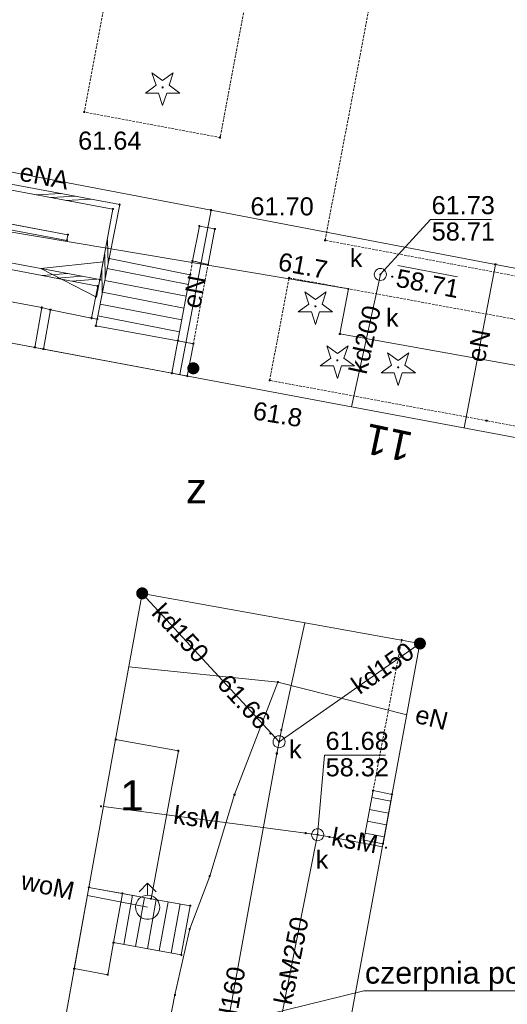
# Paper-space layout 'A-01 PLAN SYTUACYJNY' of a CAD drawing. Header units: millimetres. Extents: x 0 to 900, y 0 to 750.
# Tile 31 of 105: x 325 to 365, y 521 to 603. Entities that reach past the tile are written whole.
import ezdxf
from ezdxf.xclip import XClip

# ---------------------------------------------------------------- set-up
doc = ezdxf.new("R2010")
doc.units = ezdxf.units.MM
doc.header["$MEASUREMENT"] = 0
doc.header["$XCLIPFRAME"] = 0
doc.linetypes.add('PRZER2-1', pattern=[1.5, 1, -0.5])
doc.layers.add('A_mapa_Nr_pióra__2', color=8, linetype='Continuous', lineweight=13)
doc.layers.add('A_podrys', color=7, linetype='Continuous')
doc.layers.add('A_wymiary_Nr_pióra__7', color=7, linetype='Continuous', lineweight=18, true_color=0x0000d2)
doc.styles.add('STYL_AUTOMATYCZNY_1', font='arial.ttf')

# ---------------------------------------------------------------- blocks, each defined once
blk = doc.blocks.new('Rysunek_3_3', base_point=(-1239.757, 488.381))
at = {"layer": 'A_mapa_Nr_pióra__2', "linetype": 'Continuous', "lineweight": 13}
for points in [[(336.41, 597.175), (336.438, 597.179), (336.463, 597.192), (336.483, 597.212), (336.495, 597.237), (336.5, 597.265), (336.495, 597.293), (336.483, 597.318), (336.463, 597.338), (336.438, 597.35), (336.41, 597.355), (336.382, 597.35), (336.357, 597.338), (336.337, 597.318), (336.324, 597.293), (336.32, 597.265), (336.324, 597.237), (336.337, 597.212), (336.357, 597.192), (336.382, 597.179)], [(329.82, 595.223), (329.823, 595.2), (329.832, 595.178), (329.847, 595.159), (329.865, 595.145), (329.887, 595.136), (329.91, 595.133), (329.934, 595.136), (329.955, 595.145), (329.974, 595.159), (329.988, 595.178), (329.997, 595.2), (330, 595.223), (329.997, 595.246), (329.988, 595.268), (329.974, 595.287), (329.955, 595.301), (329.934, 595.31), (329.91, 595.313), (329.887, 595.31), (329.865, 595.301), (329.847, 595.287), (329.832, 595.268), (329.823, 595.246)], [(349.792, 584.594), (349.795, 584.571), (349.804, 584.549), (349.819, 584.53), (349.837, 584.516), (349.859, 584.507), (349.882, 584.504), (349.906, 584.507), (349.927, 584.516), (349.946, 584.53), (349.96, 584.549), (349.969, 584.571), (349.972, 584.594), (349.969, 584.617), (349.96, 584.639), (349.946, 584.658), (349.927, 584.672), (349.906, 584.681), (349.882, 584.684), (349.859, 584.681), (349.837, 584.672), (349.819, 584.658), (349.804, 584.639), (349.795, 584.617)], [(346.807, 581.475), (346.81, 581.452), (346.819, 581.43), (346.834, 581.412), (346.852, 581.398), (346.874, 581.389), (346.897, 581.385), (346.92, 581.389), (346.942, 581.398), (346.961, 581.412), (346.975, 581.43), (346.984, 581.452), (346.987, 581.475), (346.984, 581.499), (346.975, 581.52), (346.961, 581.539), (346.942, 581.553), (346.92, 581.562), (346.897, 581.565), (346.874, 581.562), (346.852, 581.553), (346.834, 581.539), (346.819, 581.52), (346.81, 581.499)], [(354.367, 581.755), (354.37, 581.732), (354.379, 581.71), (354.394, 581.692), (354.412, 581.678), (354.434, 581.669), (354.457, 581.665), (354.48, 581.669), (354.502, 581.678), (354.521, 581.692), (354.535, 581.71), (354.544, 581.732), (354.547, 581.755), (354.544, 581.779), (354.535, 581.8), (354.521, 581.819), (354.502, 581.833), (354.48, 581.842), (354.457, 581.845), (354.434, 581.842), (354.412, 581.833), (354.394, 581.819), (354.379, 581.8), (354.37, 581.779)], [(355.351, 581.574), (355.354, 581.551), (355.363, 581.529), (355.377, 581.511), (355.396, 581.496), (355.417, 581.487), (355.441, 581.484), (355.464, 581.487), (355.486, 581.496), (355.504, 581.511), (355.519, 581.529), (355.528, 581.551), (355.531, 581.574), (355.528, 581.598), (355.519, 581.619), (355.504, 581.638), (355.486, 581.652), (355.464, 581.661), (355.441, 581.664), (355.417, 581.661), (355.396, 581.652), (355.377, 581.638), (355.363, 581.619), (355.354, 581.598)], [(349.077, 579.025), (349.105, 579.03), (349.13, 579.043), (349.15, 579.063), (349.163, 579.088), (349.167, 579.115), (349.163, 579.143), (349.15, 579.168), (349.13, 579.188), (349.105, 579.201), (349.077, 579.205), (349.049, 579.201), (349.024, 579.188), (349.004, 579.168), (348.992, 579.143), (348.987, 579.115), (348.992, 579.088), (349.004, 579.063), (349.024, 579.043), (349.049, 579.03)], [(338.457, 573.975), (338.474, 573.846), (338.524, 573.725), (338.604, 573.622), (338.707, 573.542), (338.828, 573.493), (338.957, 573.475), (339.087, 573.493), (339.207, 573.542), (339.311, 573.622), (339.39, 573.725), (339.44, 573.846), (339.457, 573.975), (339.44, 574.105), (339.39, 574.225), (339.311, 574.329), (339.207, 574.408), (339.087, 574.458), (338.957, 574.475), (338.828, 574.458), (338.707, 574.408), (338.604, 574.329), (338.524, 574.225), (338.474, 574.105)], [(350.897, 574.545), (350.925, 574.55), (350.95, 574.563), (350.97, 574.583), (350.983, 574.608), (350.987, 574.635), (350.983, 574.663), (350.97, 574.688), (350.95, 574.708), (350.925, 574.721), (350.897, 574.725), (350.869, 574.721), (350.844, 574.708), (350.824, 574.688), (350.812, 574.663), (350.807, 574.635), (350.812, 574.608), (350.824, 574.583), (350.844, 574.563), (350.869, 574.55)], [(355.937, 573.965), (355.965, 573.97), (355.99, 573.983), (356.01, 574.003), (356.023, 574.028), (356.027, 574.055), (356.023, 574.083), (356.01, 574.108), (355.99, 574.128), (355.965, 574.141), (355.937, 574.145), (355.909, 574.141), (355.884, 574.128), (355.864, 574.108), (355.852, 574.083), (355.847, 574.055), (355.852, 574.028), (355.864, 574.003), (355.884, 573.983), (355.909, 573.97)], [(345.187, 572.975), (345.19, 572.952), (345.199, 572.93), (345.214, 572.912), (345.232, 572.898), (345.254, 572.889), (345.277, 572.885), (345.3, 572.889), (345.322, 572.898), (345.341, 572.912), (345.355, 572.93), (345.364, 572.952), (345.367, 572.975), (345.364, 572.999), (345.355, 573.02), (345.341, 573.039), (345.322, 573.053), (345.3, 573.062), (345.277, 573.065), (345.254, 573.062), (345.232, 573.053), (345.214, 573.039), (345.199, 573.02), (345.19, 572.999)], [(334.217, 555.315), (334.234, 555.186), (334.284, 555.065), (334.364, 554.962), (334.467, 554.882), (334.588, 554.833), (334.717, 554.815), (334.847, 554.833), (334.967, 554.882), (335.071, 554.962), (335.15, 555.065), (335.2, 555.186), (335.217, 555.315), (335.2, 555.445), (335.15, 555.565), (335.071, 555.669), (334.967, 555.748), (334.847, 555.798), (334.717, 555.815), (334.588, 555.798), (334.467, 555.748), (334.364, 555.669), (334.284, 555.565), (334.234, 555.445)], [(357.237, 551.155), (357.254, 551.026), (357.304, 550.905), (357.384, 550.802), (357.487, 550.722), (357.608, 550.673), (357.737, 550.655), (357.867, 550.673), (357.987, 550.722), (358.091, 550.802), (358.17, 550.905), (358.22, 551.026), (358.237, 551.155), (358.22, 551.285), (358.17, 551.405), (358.091, 551.509), (357.987, 551.588), (357.867, 551.638), (357.737, 551.655), (357.608, 551.638), (357.487, 551.588), (357.384, 551.509), (357.304, 551.405), (357.254, 551.285)], [(345.255, 543.698), (345.258, 543.674), (345.267, 543.653), (345.281, 543.634), (345.3, 543.62), (345.321, 543.611), (345.345, 543.608), (345.368, 543.611), (345.39, 543.62), (345.408, 543.634), (345.423, 543.653), (345.432, 543.674), (345.435, 543.698), (345.432, 543.721), (345.423, 543.743), (345.408, 543.761), (345.39, 543.776), (345.368, 543.785), (345.345, 543.788), (345.321, 543.785), (345.3, 543.776), (345.281, 543.761), (345.267, 543.743), (345.258, 543.721)], [(346.162, 543.992), (346.165, 543.969), (346.174, 543.947), (346.188, 543.928), (346.207, 543.914), (346.229, 543.905), (346.252, 543.902), (346.275, 543.905), (346.297, 543.914), (346.316, 543.928), (346.33, 543.947), (346.339, 543.969), (346.342, 543.992), (346.339, 544.015), (346.33, 544.037), (346.316, 544.056), (346.297, 544.07), (346.275, 544.079), (346.252, 544.082), (346.229, 544.079), (346.207, 544.07), (346.188, 544.056), (346.174, 544.037), (346.165, 544.015)], [(345.979, 543.009), (345.982, 542.986), (345.991, 542.964), (346.005, 542.945), (346.024, 542.931), (346.045, 542.922), (346.069, 542.919), (346.092, 542.922), (346.114, 542.931), (346.132, 542.945), (346.147, 542.964), (346.156, 542.986), (346.159, 543.009), (346.156, 543.032), (346.147, 543.054), (346.132, 543.072), (346.114, 543.087), (346.092, 543.096), (346.069, 543.099), (346.045, 543.096), (346.024, 543.087), (346.005, 543.072), (345.991, 543.054), (345.982, 543.032)], [(345.784, 542.028), (345.787, 542.005), (345.796, 541.983), (345.81, 541.964), (345.829, 541.95), (345.851, 541.941), (345.874, 541.938), (345.897, 541.941), (345.919, 541.95), (345.938, 541.964), (345.952, 541.983), (345.961, 542.005), (345.964, 542.028), (345.961, 542.051), (345.952, 542.073), (345.938, 542.092), (345.919, 542.106), (345.897, 542.115), (345.874, 542.118), (345.851, 542.115), (345.829, 542.106), (345.81, 542.092), (345.796, 542.073), (345.787, 542.051)], [(348.178, 535.428), (348.181, 535.405), (348.19, 535.383), (348.204, 535.364), (348.223, 535.35), (348.244, 535.341), (348.268, 535.338), (348.291, 535.341), (348.313, 535.35), (348.331, 535.364), (348.346, 535.383), (348.355, 535.405), (348.358, 535.428), (348.355, 535.451), (348.346, 535.473), (348.331, 535.492), (348.313, 535.506), (348.291, 535.515), (348.268, 535.518), (348.244, 535.515), (348.223, 535.506), (348.204, 535.492), (348.19, 535.473), (348.181, 535.451)], [(349.169, 535.298), (349.172, 535.274), (349.181, 535.253), (349.195, 535.234), (349.214, 535.22), (349.235, 535.211), (349.259, 535.208), (349.282, 535.211), (349.304, 535.22), (349.322, 535.234), (349.337, 535.253), (349.345, 535.274), (349.349, 535.298), (349.345, 535.321), (349.337, 535.343), (349.322, 535.361), (349.304, 535.375), (349.282, 535.384), (349.259, 535.388), (349.235, 535.384), (349.214, 535.375), (349.195, 535.361), (349.181, 535.343), (349.172, 535.321)], [(350.151, 535.113), (350.154, 535.09), (350.163, 535.068), (350.178, 535.049), (350.196, 535.035), (350.218, 535.026), (350.241, 535.023), (350.265, 535.026), (350.286, 535.035), (350.305, 535.049), (350.319, 535.068), (350.328, 535.09), (350.331, 535.113), (350.328, 535.136), (350.319, 535.158), (350.305, 535.177), (350.286, 535.191), (350.265, 535.2), (350.241, 535.203), (350.218, 535.2), (350.196, 535.191), (350.178, 535.177), (350.163, 535.158), (350.154, 535.136)]]:
    blk.add_hatch(color=8, dxfattribs=at).paths.add_polyline_path(points)
at = {"layer": 'A_mapa_Nr_pióra__2', "color": 8, "linetype": 'PRZER2-1', "lineweight": 13, "ltscale": 0.2, "flags": 128}
for points in [[(337.001, 632.786), (329.91, 595.223), (341.175, 593.116), (348.226, 630.679)], [(349.882, 584.594), (358.455, 629.912), (466.497, 609.455), (497.917, 603.515), (496.557, 594.455), (490.764, 558.126)]]:
    blk.add_lwpolyline(points, close=True, dxfattribs=at)
at = {"layer": 'A_mapa_Nr_pióra__2', "color": 8, "linetype": 'Continuous', "lineweight": 13, "ltscale": 0.2, "flags": 128}
for points in [[(232.024, 505.082), (242.09, 559.414), (243.283, 565.008), (234.07, 567.396), (226.734, 571.577), (224.983, 576.268), (230.226, 608.747), (231.043, 613.07), (234.965, 618.74), (242.95, 622.217), (258.414, 619.495), (263.398, 617.331), (266.853, 615.151), (268.633, 610.031), (270.381, 600.44), (273.988, 599.752), (286.003, 597.461), (311.354, 592.629), (316.063, 591.731), (340.425, 587.087), (364.002, 582.593), (396.569, 576.385), (449.862, 567.027)], [(345.765, 486.197), (357.737, 551.155), (334.717, 555.315), (332.517, 543.195), (337.717, 542.255), (335.457, 529.995), (330.297, 530.935), (328.237, 519.515)], [(232.577, 486.555), (248.877, 571.875), (250.057, 571.655), (253.297, 589.295), (288.701, 582.661), (290.429, 591.879), (303.501, 589.429), (301.773, 580.211), (445.817, 553.215)], [(345.765, 486.197), (357.737, 551.155), (334.717, 555.315), (332.517, 543.195), (330.297, 530.935), (328.237, 519.515)], [(232.577, 486.555), (248.877, 571.875), (250.057, 571.655), (253.297, 589.295), (288.701, 582.661), (301.773, 580.211), (445.817, 553.215)], [(303.366, 588.707), (351.804, 580.561), (351.097, 576.827), (389.477, 569.955), (455.921, 557.093), (452.28, 540.06)], [(325.94, 588.363), (327.994, 588.466)], [(327.168, 588.133), (329.222, 588.236)], [(328.397, 587.903), (330.451, 588.006)], [(340.425, 587.087), (337.827, 573.455)], [(354.464, 581.784), (358.627, 586.307), (363.667, 586.307)], [(331.884, 582.598), (331.851, 584.642)], [(331.645, 581.371), (331.612, 583.415)], [(331.405, 580.144), (331.372, 582.189)], [(331.816, 582.247), (338.548, 580.933)], [(355.903, 582.487), (360.855, 581.553)], [(361.417, 569.033), (364.002, 582.593)], [(326.445, 581.671), (328.514, 581.842)], [(327.673, 581.437), (329.742, 581.607)], [(328.901, 581.203), (330.97, 581.373)], [(354.457, 581.755), (352.073, 570.784)], [(331.624, 581.266), (338.365, 579.95)], [(326.397, 579.015), (325.819, 575.705), (321.458, 576.522), (321.977, 579.335), (322.057, 579.815)], [(331.432, 580.284), (338.182, 578.967)], [(331.241, 579.303), (337.999, 577.984)], [(330.517, 578.135), (330.997, 578.055), (330.877, 577.495), (337.677, 576.255), (337.177, 573.576), (326.536, 575.571), (327.117, 578.835)], [(331.049, 578.321), (337.816, 577)], [(346.069, 543.009), (334.717, 555.315)], [(348.184, 552.882), (346.257, 543.995), (346.069, 543.009)], [(346.069, 543.009), (357.737, 551.155)], [(330.186, 482.94), (331.023, 487.894), (334.406, 504.17), (336.726, 518.485), (337.426, 522.018), (338.656, 527.49), (340.31, 531.876), (342.366, 538.628), (345.973, 547.958), (333.61, 549.216)], [(345.973, 547.958), (356.649, 545.253)], [(346.069, 543.009), (345.877, 542.035), (338.392, 500.857), (338.215, 499.885)], [(349.259, 535.298), (349.834, 541.884), (354.874, 541.884)], [(353.748, 538.379), (355.327, 538.079)], [(331.51, 537.635), (348.277, 535.435), (349.259, 535.298)], [(353.561, 537.397), (355.146, 537.095)], [(353.374, 536.414), (354.965, 536.112)], [(345.068, 514.234), (349.259, 535.298)], [(354.629, 534.29), (350.237, 535.115), (349.259, 535.298)], [(353.187, 535.432), (354.783, 535.128)], [(334.462, 530.575), (335.169, 531.282), (335.876, 530.575)], [(335.169, 530.282), (335.169, 531.282)], [(330.175, 530.258), (335.169, 529.282)], [(333.918, 530.276), (333.183, 526.202)], [(334.902, 530.097), (334.167, 526.023)], [(335.886, 529.919), (335.151, 525.845)], [(336.87, 529.743), (336.135, 525.666)], [(337.855, 529.566), (337.119, 525.488)], [(340.38, 519.235), (353.081, 522.356), (372.881, 522.356)]]:
    blk.add_lwpolyline(points, dxfattribs=at)
for points in [[(336.955, 597.442), (337.837, 596.801), (336.747, 596.801), (336.41, 595.765), (336.073, 596.801), (334.983, 596.801), (335.865, 597.442), (335.528, 598.478), (336.41, 597.838), (337.292, 598.478)], [(329.865, 595.207), (329.865, 595.239), (329.894, 595.268), (329.926, 595.268), (329.955, 595.239), (329.955, 595.207), (329.926, 595.178), (329.894, 595.178)], [(341.13, 593.1), (341.13, 593.132), (341.16, 593.161), (341.191, 593.161), (341.22, 593.132), (341.22, 593.1), (341.191, 593.071), (341.16, 593.071)], [(316.917, 590.095), (316.559, 590.163), (316.017, 587.413), (328.557, 585.055), (328.477, 584.575), (307.677, 588.495), (306.677, 582.675), (322.057, 579.815), (326.397, 579.015), (327.117, 578.835), (330.517, 578.135), (331.037, 580.795), (310.377, 584.735), (310.457, 585.215), (331.217, 581.335), (332.297, 587.175), (320.177, 589.435)], [(320.177, 589.435), (320.257, 589.915), (332.857, 587.555), (331.977, 583.075), (330.997, 578.055), (330.517, 578.135), (331.037, 580.795), (310.377, 584.735), (310.457, 585.215), (331.217, 581.335), (332.297, 587.175)], [(328.477, 584.575), (307.677, 588.495), (306.677, 582.675), (322.057, 579.815), (321.977, 579.335), (306.117, 582.275), (307.277, 589.055), (328.557, 585.055)], [(332.252, 587.16), (332.252, 587.191), (332.281, 587.22), (332.313, 587.22), (332.342, 587.191), (332.342, 587.16), (332.313, 587.13), (332.281, 587.13)], [(332.812, 587.54), (332.812, 587.571), (332.841, 587.6), (332.873, 587.6), (332.902, 587.571), (332.902, 587.54), (332.873, 587.51), (332.841, 587.51)], [(340.38, 587.071), (340.38, 587.103), (340.409, 587.132), (340.441, 587.132), (340.47, 587.103), (340.47, 587.071), (340.441, 587.042), (340.409, 587.042)], [(339.457, 585.775), (340.737, 585.535), (340.177, 582.575), (338.877, 582.875)], [(339.412, 585.76), (339.412, 585.791), (339.441, 585.82), (339.473, 585.82), (339.502, 585.791), (339.502, 585.76), (339.473, 585.73), (339.441, 585.73)], [(340.692, 585.52), (340.692, 585.551), (340.721, 585.58), (340.753, 585.58), (340.782, 585.551), (340.782, 585.52), (340.753, 585.49), (340.721, 585.49)], [(328.432, 584.56), (328.432, 584.591), (328.461, 584.62), (328.493, 584.62), (328.522, 584.591), (328.522, 584.56), (328.493, 584.53), (328.461, 584.53)], [(328.512, 585.04), (328.512, 585.071), (328.541, 585.1), (328.573, 585.1), (328.602, 585.071), (328.602, 585.04), (328.573, 585.01), (328.541, 585.01)], [(349.837, 584.578), (349.837, 584.61), (349.866, 584.639), (349.898, 584.639), (349.927, 584.61), (349.927, 584.578), (349.898, 584.549), (349.866, 584.549)], [(337.677, 576.255), (330.877, 577.495), (330.997, 578.055), (331.977, 583.075), (338.697, 581.735)], [(331.932, 583.06), (331.932, 583.091), (331.961, 583.12), (331.993, 583.12), (332.022, 583.091), (332.022, 583.06), (331.993, 583.03), (331.961, 583.03)], [(330.942, 579.861), (331.493, 582.81), (326.302, 582.254)], [(338.832, 582.86), (338.832, 582.891), (338.861, 582.92), (338.893, 582.92), (338.922, 582.891), (338.922, 582.86), (338.893, 582.83), (338.861, 582.83)], [(340.132, 582.56), (340.132, 582.591), (340.161, 582.62), (340.193, 582.62), (340.222, 582.591), (340.222, 582.56), (340.193, 582.53), (340.161, 582.53)], [(354.457, 582.255), (354.587, 582.238), (354.707, 582.188), (354.811, 582.109), (354.89, 582.005), (354.94, 581.885), (354.957, 581.755), (354.94, 581.626), (354.89, 581.505), (354.811, 581.402), (354.707, 581.322), (354.587, 581.273), (354.457, 581.255), (354.328, 581.273), (354.207, 581.322), (354.104, 581.402), (354.024, 581.505), (353.974, 581.626), (353.957, 581.755), (353.974, 581.885), (354.024, 582.005), (354.104, 582.109), (354.207, 582.188), (354.328, 582.238)], [(354.457, 582.255), (354.587, 582.238), (354.707, 582.188), (354.811, 582.109), (354.89, 582.005), (354.94, 581.885), (354.957, 581.755), (354.94, 581.626), (354.89, 581.505), (354.811, 581.402), (354.707, 581.322), (354.587, 581.273), (354.457, 581.255), (354.328, 581.273), (354.207, 581.322), (354.104, 581.402), (354.024, 581.505), (353.974, 581.626), (353.957, 581.755), (353.974, 581.885), (354.024, 582.005), (354.104, 582.109), (354.207, 582.188), (354.328, 582.238)], [(363.957, 582.577), (363.957, 582.609), (363.986, 582.638), (364.018, 582.638), (364.047, 582.609), (364.047, 582.577), (364.018, 582.548), (363.986, 582.548)], [(331.172, 581.32), (331.172, 581.351), (331.201, 581.38), (331.233, 581.38), (331.262, 581.351), (331.262, 581.32), (331.233, 581.29), (331.201, 581.29)], [(338.652, 581.72), (338.652, 581.751), (338.681, 581.78), (338.713, 581.78), (338.742, 581.751), (338.742, 581.72), (338.713, 581.69), (338.681, 581.69)], [(330.992, 580.78), (330.992, 580.811), (331.021, 580.84), (331.053, 580.84), (331.082, 580.811), (331.082, 580.78), (331.053, 580.75), (331.021, 580.75)], [(351.759, 580.545), (351.759, 580.577), (351.788, 580.606), (351.819, 580.606), (351.849, 580.577), (351.849, 580.545), (351.819, 580.516), (351.788, 580.516)], [(349.622, 579.293), (350.504, 578.652), (349.414, 578.652), (349.077, 577.615), (348.74, 578.652), (347.651, 578.652), (348.532, 579.293), (348.195, 580.329), (349.077, 579.688), (349.959, 580.329)], [(326.536, 575.571), (327.117, 578.835), (326.397, 579.015), (325.819, 575.705)], [(326.352, 579), (326.352, 579.031), (326.381, 579.06), (326.413, 579.06), (326.442, 579.031), (326.442, 579), (326.413, 578.97), (326.381, 578.97)], [(327.072, 578.82), (327.072, 578.851), (327.101, 578.88), (327.133, 578.88), (327.162, 578.851), (327.162, 578.82), (327.133, 578.79), (327.101, 578.79)], [(330.472, 578.12), (330.472, 578.151), (330.501, 578.18), (330.533, 578.18), (330.562, 578.151), (330.562, 578.12), (330.533, 578.09), (330.501, 578.09)], [(330.952, 578.04), (330.952, 578.071), (330.981, 578.1), (331.013, 578.1), (331.042, 578.071), (331.042, 578.04), (331.013, 578.01), (330.981, 578.01)], [(330.832, 577.48), (330.832, 577.511), (330.861, 577.54), (330.893, 577.54), (330.922, 577.511), (330.922, 577.48), (330.893, 577.45), (330.861, 577.45)], [(351.052, 576.811), (351.052, 576.843), (351.081, 576.872), (351.113, 576.872), (351.142, 576.843), (351.142, 576.811), (351.113, 576.782), (351.081, 576.782)], [(325.774, 575.689), (325.774, 575.721), (325.803, 575.75), (325.835, 575.75), (325.864, 575.721), (325.864, 575.689), (325.835, 575.66), (325.803, 575.66)], [(326.491, 575.555), (326.491, 575.586), (326.52, 575.616), (326.552, 575.616), (326.581, 575.586), (326.581, 575.555), (326.552, 575.526), (326.52, 575.526)], [(338.457, 573.336), (338.957, 576.015), (337.677, 576.255), (337.177, 573.576)], [(337.632, 576.24), (337.632, 576.271), (337.661, 576.3), (337.693, 576.3), (337.722, 576.271), (337.722, 576.24), (337.693, 576.21), (337.661, 576.21)], [(338.912, 576), (338.912, 576.031), (338.941, 576.06), (338.973, 576.06), (339.002, 576.031), (339.002, 576), (338.973, 575.97), (338.941, 575.97)], [(351.442, 574.813), (352.324, 574.172), (351.234, 574.172), (350.897, 573.135), (350.56, 574.172), (349.471, 574.172), (350.352, 574.813), (350.015, 575.849), (350.897, 575.208), (351.779, 575.849)], [(356.482, 574.233), (357.364, 573.592), (356.274, 573.592), (355.937, 572.555), (355.6, 573.592), (354.511, 573.592), (355.392, 574.233), (355.055, 575.269), (355.937, 574.628), (356.819, 575.269)], [(337.132, 573.56), (337.132, 573.592), (337.161, 573.621), (337.193, 573.621), (337.222, 573.592), (337.222, 573.56), (337.193, 573.531), (337.161, 573.531)], [(338.412, 573.32), (338.412, 573.352), (338.441, 573.381), (338.473, 573.381), (338.502, 573.352), (338.502, 573.32), (338.473, 573.291), (338.441, 573.291)], [(363.212, 569.62), (363.212, 569.651), (363.241, 569.68), (363.273, 569.68), (363.302, 569.651), (363.302, 569.62), (363.273, 569.59), (363.241, 569.59)], [(334.672, 555.3), (334.672, 555.331), (334.701, 555.36), (334.733, 555.36), (334.762, 555.331), (334.762, 555.3), (334.733, 555.27), (334.701, 555.27)], [(356.172, 551.42), (356.172, 551.451), (356.201, 551.48), (356.233, 551.48), (356.262, 551.451), (356.262, 551.42), (356.233, 551.39), (356.201, 551.39)], [(357.692, 551.14), (357.692, 551.171), (357.721, 551.2), (357.753, 551.2), (357.782, 551.171), (357.782, 551.14), (357.753, 551.11), (357.721, 551.11)], [(345.928, 547.942), (345.928, 547.974), (345.957, 548.003), (345.989, 548.003), (346.018, 547.974), (346.018, 547.942), (345.989, 547.913), (345.957, 547.913)], [(346.212, 543.98), (346.212, 544.011), (346.241, 544.04), (346.273, 544.04), (346.302, 544.011), (346.302, 543.98), (346.273, 543.95), (346.241, 543.95)], [(332.517, 543.195), (330.297, 530.935), (333.076, 530.429), (335.457, 529.995), (337.717, 542.255)], [(332.472, 543.18), (332.472, 543.211), (332.501, 543.24), (332.533, 543.24), (332.562, 543.211), (332.562, 543.18), (332.533, 543.15), (332.501, 543.15)], [(346.069, 543.509), (346.198, 543.492), (346.319, 543.442), (346.422, 543.362), (346.502, 543.259), (346.552, 543.138), (346.569, 543.009), (346.552, 542.879), (346.502, 542.759), (346.422, 542.655), (346.319, 542.576), (346.198, 542.526), (346.069, 542.509), (345.939, 542.526), (345.819, 542.576), (345.715, 542.655), (345.636, 542.759), (345.586, 542.879), (345.569, 543.009), (345.586, 543.138), (345.636, 543.259), (345.715, 543.362), (345.819, 543.442), (345.939, 543.492)], [(337.672, 542.24), (337.672, 542.271), (337.701, 542.3), (337.733, 542.3), (337.762, 542.271), (337.762, 542.24), (337.733, 542.21), (337.701, 542.21)], [(345.832, 542.02), (345.832, 542.051), (345.861, 542.08), (345.893, 542.08), (345.922, 542.051), (345.922, 542.02), (345.893, 541.99), (345.861, 541.99)], [(354.678, 534.557), (353.077, 534.855), (353.857, 538.955), (355.431, 538.642)], [(353.812, 538.94), (353.812, 538.971), (353.841, 539), (353.873, 539), (353.902, 538.971), (353.902, 538.94), (353.873, 538.91), (353.841, 538.91)], [(342.321, 538.612), (342.321, 538.644), (342.35, 538.673), (342.382, 538.673), (342.411, 538.644), (342.411, 538.612), (342.382, 538.583), (342.35, 538.583)], [(355.386, 538.626), (355.386, 538.658), (355.415, 538.687), (355.447, 538.687), (355.476, 538.658), (355.476, 538.626), (355.447, 538.597), (355.415, 538.597)], [(331.258, 537.646), (331.258, 537.678), (331.287, 537.707), (331.319, 537.707), (331.348, 537.678), (331.348, 537.646), (331.319, 537.617), (331.287, 537.617)], [(349.259, 535.798), (349.388, 535.78), (349.509, 535.731), (349.612, 535.651), (349.692, 535.548), (349.742, 535.427), (349.759, 535.298), (349.742, 535.168), (349.692, 535.048), (349.612, 534.944), (349.509, 534.865), (349.388, 534.815), (349.259, 534.798), (349.129, 534.815), (349.009, 534.865), (348.905, 534.944), (348.826, 535.048), (348.776, 535.168), (348.759, 535.298), (348.776, 535.427), (348.826, 535.548), (348.905, 535.651), (349.009, 535.731), (349.129, 535.78)], [(348.232, 535.42), (348.232, 535.451), (348.261, 535.48), (348.293, 535.48), (348.322, 535.451), (348.322, 535.42), (348.293, 535.39), (348.261, 535.39)], [(350.192, 535.1), (350.192, 535.131), (350.221, 535.16), (350.253, 535.16), (350.282, 535.131), (350.282, 535.1), (350.253, 535.07), (350.221, 535.07)], [(353.032, 534.84), (353.032, 534.871), (353.061, 534.9), (353.093, 534.9), (353.122, 534.871), (353.122, 534.84), (353.093, 534.81), (353.061, 534.81)], [(354.633, 534.541), (354.633, 534.573), (354.662, 534.602), (354.694, 534.602), (354.723, 534.573), (354.723, 534.541), (354.694, 534.512), (354.662, 534.512)], [(354.875, 534.22), (354.875, 534.251), (354.904, 534.28), (354.936, 534.28), (354.965, 534.251), (354.965, 534.22), (354.936, 534.19), (354.904, 534.19)], [(340.265, 531.86), (340.265, 531.892), (340.295, 531.921), (340.326, 531.921), (340.355, 531.892), (340.355, 531.86), (340.326, 531.831), (340.295, 531.831)], [(332.337, 526.355), (331.857, 523.695), (329.077, 524.195), (330.297, 530.935), (333.076, 530.429)], [(330.252, 530.92), (330.252, 530.951), (330.281, 530.98), (330.313, 530.98), (330.342, 530.951), (330.342, 530.92), (330.313, 530.89), (330.281, 530.89)], [(337.957, 525.335), (338.697, 529.415), (335.457, 529.995), (333.076, 530.429), (332.337, 526.355)], [(333.031, 530.413), (333.031, 530.445), (333.06, 530.474), (333.092, 530.474), (333.121, 530.445), (333.121, 530.413), (333.092, 530.384), (333.06, 530.384)], [(335.169, 530.282), (335.342, 530.267), (335.511, 530.222), (335.669, 530.148), (335.812, 530.048), (335.935, 529.925), (336.035, 529.782), (336.108, 529.624), (336.154, 529.456), (336.169, 529.282), (336.154, 529.109), (336.108, 528.94), (336.035, 528.782), (335.924, 528.627), (335.787, 528.496), (335.627, 528.393), (335.45, 528.323), (335.264, 528.287), (335.074, 528.287), (334.887, 528.323), (334.711, 528.393), (334.551, 528.496), (334.413, 528.627), (334.303, 528.782), (334.224, 528.955), (334.179, 529.14), (334.17, 529.33), (334.197, 529.518), (334.259, 529.698), (334.354, 529.862), (334.479, 530.006), (334.628, 530.124), (334.797, 530.211), (334.979, 530.264)], [(335.412, 529.98), (335.412, 530.011), (335.441, 530.04), (335.473, 530.04), (335.502, 530.011), (335.502, 529.98), (335.473, 529.95), (335.441, 529.95)], [(338.652, 529.4), (338.652, 529.431), (338.681, 529.46), (338.713, 529.46), (338.742, 529.431), (338.742, 529.4), (338.713, 529.37), (338.681, 529.37)], [(338.611, 527.474), (338.611, 527.506), (338.64, 527.535), (338.672, 527.535), (338.701, 527.506), (338.701, 527.474), (338.672, 527.445), (338.64, 527.445)], [(332.292, 526.34), (332.292, 526.371), (332.321, 526.4), (332.353, 526.4), (332.382, 526.371), (332.382, 526.34), (332.353, 526.31), (332.321, 526.31)], [(337.912, 525.32), (337.912, 525.351), (337.941, 525.38), (337.973, 525.38), (338.002, 525.351), (338.002, 525.32), (337.973, 525.29), (337.941, 525.29)], [(329.032, 524.18), (329.032, 524.211), (329.061, 524.24), (329.093, 524.24), (329.122, 524.211), (329.122, 524.18), (329.093, 524.15), (329.061, 524.15)], [(331.812, 523.68), (331.812, 523.711), (331.841, 523.74), (331.873, 523.74), (331.902, 523.711), (331.902, 523.68), (331.873, 523.65), (331.841, 523.65)], [(337.381, 522.002), (337.381, 522.034), (337.41, 522.063), (337.441, 522.063), (337.471, 522.034), (337.471, 522.002), (337.441, 521.973), (337.41, 521.973)]]:
    blk.add_lwpolyline(points, close=True, dxfattribs=at)
at = {"layer": 'A_mapa_Nr_pióra__2', "color": 8, "linetype": 'PRZER2-1', "lineweight": 13, "ltscale": 0.2, "flags": 128}
for points in [[(338.697, 581.735), (338.877, 582.875), (340.177, 582.575), (338.957, 576.015), (337.677, 576.255)], [(425.877, 566.755), (410.897, 569.535), (365.957, 577.975), (346.897, 581.475), (345.277, 572.975), (363.257, 569.635), (424.257, 558.115), (424.517, 559.875)], [(356.217, 551.435), (353.857, 538.955)]]:
    blk.add_lwpolyline(points, dxfattribs=at)
at = {"layer": 'A_mapa_Nr_pióra__2', "color": 8, "linetype": 'Continuous', "lineweight": 13, "attachment_point": 7, "style": 'STYL_AUTOMATYCZNY_1'}
for s, insert, char_height in [('\\A1;{\\pql;\\fArial|b0|i0|c238|p0;\\W1.000000;61.64}', (329.409, 592.085), 1.5), ('\\A1;{\\pql;\\fArial|b0|i0|c238|p0;\\W1.000000;61.70}', (343.692, 586.632), 1.5), ('\\A1;{\\pql;\\fArial|b0|i0|c238|p0;\\W1.000000;61.73}', (358.705, 586.734), 1.5), ('\\A1;{\\pql;\\fArial|b0|i0|c238|p0;\\W1.000000;58.71}', (358.714, 584.545), 1.5), ('\\A1;{\\pql;\\fArial|b0|i0|c238|p0;\\W1.000000;k}', (351.929, 582.364), 1.5), ('\\A1;{\\pql;\\fArial|b0|i0|c238|p0;\\W1.000000;k}', (354.923, 577.423), 1.5), ('\\A1;{\\pql;\\fArial|b0|i0|c238|p0;\\W1.000000;z}', (338.34, 562.782), 2.5), ('\\A1;{\\pql;\\fArial|b0|i0|c238|p0;\\W1.000000;61.68}', (349.912, 542.312), 1.5), ('\\A1;{\\pql;\\fArial|b0|i0|c238|p0;\\W1.000000;k}', (346.884, 541.636), 1.5), ('\\A1;{\\pql;\\fArial|b0|i0|c238|p0;\\W1.000000;58.32}', (349.921, 540.121), 1.5), ('\\A1;{\\pql;\\fArial|b0|i0|c238|p0;\\W1.000000;1}', (332.894, 537.31), 2.5), ('\\A1;{\\pql;\\fArial|b0|i0|c238|p0;\\W1.000000;k}', (349.088, 532.493), 1.5), ('\\A1;{\\pql;\\fArial|b0|i0|c238|p0;\\W1.000000;czerpnia powietrza}', (353.18, 522.409), 1.8)]:
    blk.add_mtext(s, dxfattribs=dict(at, insert=insert, char_height=char_height))
for s, insert, char_height, rotation in [('\\A1;{\\pql;\\fArial|b0|i0|c238|p0;\\W1.000000;eNA}', (324.457, 589.544), 1.5, 349.06165), ('\\A1;{\\pql;\\fArial|b0|i0|c238|p0;\\W1.000000;61.7}', (345.893, 582.102), 1.5, 349.50331), ('\\A1;{\\pql;\\fArial|b0|i0|c238|p0;\\W1.000000;58.71}', (355.662, 580.739), 1.5, 349.32191), ('\\A1;{\\pql;\\fArial|b0|i0|c238|p0;\\W1.000000;eN}', (339.535, 578.86), 1.5, 79.20732), ('\\A1;{\\pql;\\fArial|b0|i0|c238|p0;\\W1.000000;kd200}', (353.325, 573.401), 1.5, 77.74152), ('\\A1;{\\pql;\\fArial|b0|i0|c238|p0;\\W1.000000;eN}', (363.118, 574.402), 1.5, 79.20731), ('\\A1;{\\pql;\\fArial|b0|i0|c238|p0;\\W1.000000;61.8}', (343.805, 569.744), 1.5, 350.40195), ('\\A1;{\\pql;\\fArial|b0|i0|c238|p0;\\W1.000000;11}', (357.272, 568.614), 2.5, 168.00001), ('\\A1;{\\pql;\\fArial|b0|i0|c238|p0;\\W1.000000;kd150}', (335.393, 553.599), 1.5, 312.68813), ('\\A1;{\\pql;\\fArial|b0|i0|c238|p0;\\W1.000000;kd150}', (352.746, 546.857), 1.5, 34.92183), ('\\A1;{\\pql;\\fArial|b0|i0|c238|p0;\\W1.000000;61.66}', (340.804, 547.733), 1.5, 312.68813), ('\\A1;{\\pql;\\fArial|b0|i0|c238|p0;\\W1.000000;eN}', (357.227, 544.593), 1.5, 345.78307), ('\\A1;{\\pql;\\fArial|b0|i0|c238|p0;\\W1.000000;ksM}', (337.231, 536.21), 1.5, 352.49736), ('\\A1;{\\pql;\\fArial|b0|i0|c238|p0;\\W1.000000;ksM}', (350.314, 534.422), 1.5, 349.37473), ('\\A1;{\\pql;\\fArial|b0|i0|c238|p0;\\W1.000000;woM}', (324.57, 530.783), 1.5, 347.89672), ('\\A1;{\\pql;\\fArial|b0|i0|c238|p0;\\W1.000000;ksM250}', (347.116, 521.112), 1.5, 78.74785), ('\\A1;{\\pql;\\fArial|b0|i0|c238|p0;\\W1.000000;kd160}', (342.292, 518.581), 1.5, 79.69775)]:
    blk.add_mtext(s, dxfattribs=dict(at, insert=insert, char_height=char_height, rotation=rotation))
at = {"layer": 'A_wymiary_Nr_pióra__7', "color": 172, "linetype": 'Continuous', "lineweight": 18, "true_color": 0x0000d2, "insert": (304.924, 519.176), "char_height": 3, "attachment_point": 7, "rotation": 349.42648, "style": 'STYL_AUTOMATYCZNY_1'}
blk.add_mtext('\\A1;{\\pql;\\fArial|b0|i0|c238|p0;\\W1.000000;2\xa0264\\fArial|b0|i0|c238|p0;\\W1.000000;\\A1{\\H.66x;\\S5^  ;}}', dxfattribs=at)

psp = doc.layouts.new('A-01 PLAN SYTUACYJNY')

# ---------------------------------------------------------------- block references
at = {"layer": 'A_podrys', "color": 37, "linetype": 'Continuous', "lineweight": 5, "true_color": 0x656532}
ref = psp.add_blockref('Rysunek_3_3', (-1239.757, 488.381), dxfattribs=at)
XClip(ref).set_block_clipping_path([(29.90003743, 157.4723136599), (895.1, 745.1)])

doc.saveas('drawing.dxf')
